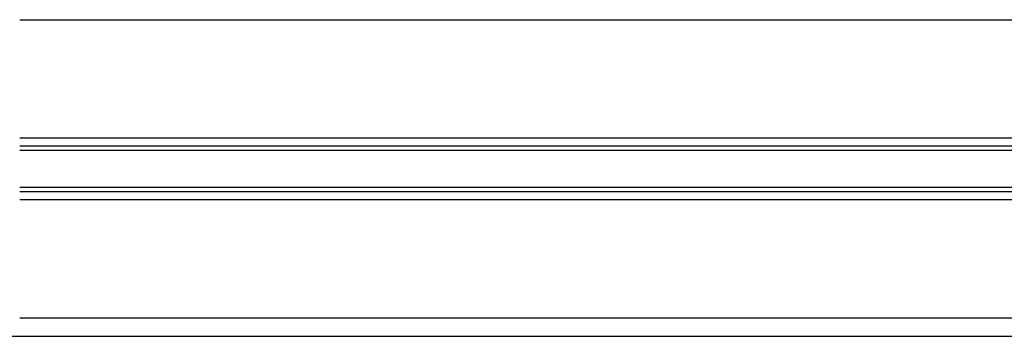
# Model space of a CAD drawing. Header units: millimetres. Extents: x 0 to 465, y 0 to 320.
# Tile 23 of 66: x 234.7 to 254.37, y 146.09 to 152.42. Entities that reach past the tile are written whole.
import ezdxf

# ---------------------------------------------------------------- set-up
doc = ezdxf.new("R2010")
doc.units = ezdxf.units.MM

msp = doc.modelspace()

# ---------------------------------------------------------------- linework, layer by layer
at = {"color": 7, "linetype": 'Continuous', "lineweight": 25}
for p, q in [((234.6962, 152.4201), (404.3047, 152.4201)), ((234.6962, 150.0599), (404.3047, 150.0599)), ((234.6962, 149.8984), (404.3047, 149.8984)), ((234.6962, 149.8129), (404.3047, 149.8129)), ((234.6962, 149.0708), (404.3047, 149.0708)), ((234.6962, 148.9853), (404.3047, 148.9853)), ((234.6962, 148.8239), (404.3047, 148.8239)), ((234.6962, 146.4637), (404.3047, 146.4637)), ((228.2931, 146.0914), (410.7078, 146.0914))]:
    msp.add_line(p, q, dxfattribs=at)

doc.saveas('drawing.dxf')
